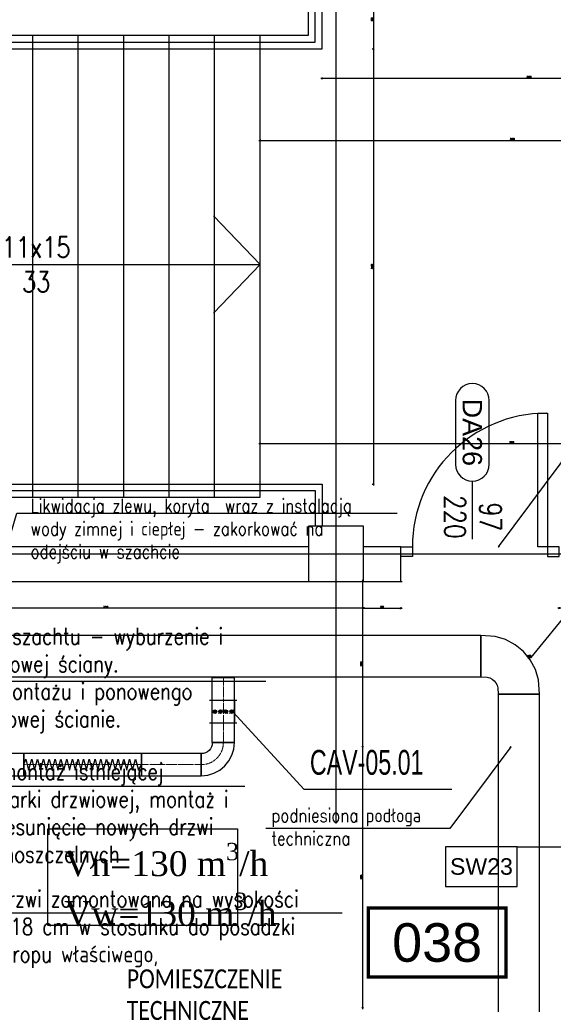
# Model space of a CAD drawing. Header units: centimetres. Extents: x -149939 to 48626, y -46000 to 152985.
# Tile 211 of 256: x -27935 to -24063, y 78830 to 85977. Entities that reach past the tile are written whole.
import ezdxf
from ezdxf.enums import TextEntityAlignment as Align

# ---------------------------------------------------------------- set-up
doc = ezdxf.new("R2010")
doc.units = ezdxf.units.CM
doc.header["$LTSCALE"] = 50
doc.header["$PDMODE"] = 35
doc.header["$PDSIZE"] = 0.1
for name, pattern in [('CADVENT_CENTERLINE', [9.9, 7.4, -1, 0.5, -1]), ('CADVENT_HIDDEN', [0.8, 0.25, -0.55]), ('Osie rzutów$0$DASHDOT2', [12.7, 6.35, -3.175, 0, -3.175])]:
    doc.linetypes.add(name, pattern=pattern)
doc.layers.get('0').update_dxf_attribs({"color": 8})
doc.layers.get('DEFPOINTS').update_dxf_attribs({"color": 8})
doc.layers.add('bgde-nawiewCEN', color=7, linetype='Continuous', lineweight=13)
doc.layers.add('Kondygnacja  -0_5$0$ARCH_INFO_WYMIARY', color=8, linetype='Continuous', lineweight=9)
for name, color, linetype in [('bgde-nawiewEXP', 7, 'Continuous'), ('bgde-nawiewHIDDEN', 250, 'Continuous'), ('bgde_AJ_opis', 7, 'Continuous'), ('bgde_VAV', 7, 'Continuous'), ('Kondygnacja  -0_5$0$ARCH_INFO_ETYK_DRZWI', 8, 'Continuous'), ('Kondygnacja  -0_5$0$ARCH_INFO_OPISY', 8, 'Continuous'), ('Kondygnacja  -0_5$0$ARCH_INFO_OPISY_PRZEGRODY', 8, 'Continuous'), ('Kondygnacja  -0_5$0$ARCH_INFO_SCHODY_IST', 8, 'Continuous'), ('Kondygnacja  -0_5$0$ARCH_MUROWANE_IST', 8, 'Continuous'), ('Kondygnacja  -0_5$0$ARCH_POMOCNICZE', 8, 'Continuous'), ('Kondygnacja  -0_5$0$ARCH_SCHODY_IST', 8, 'Continuous'), ('Kondygnacja  -0_5$0$ARCH_ŚLUSARKA_DRZWI', 8, 'Continuous'), ('Kondygnacja  -0_5$0$ARCH_ŻELBET_IST', 8, 'Continuous'), ('Kondygnacja -1$0$ARCH_ŚLUSARKA_DRZWI', 8, 'Continuous'), ('Osie rzutów$0$ARCH_INFO_OSIE_IST', 8, 'Osie rzutów$0$DASHDOT2'), ('Osie rzutów$0$ARCH_INFO_OSIE_OPISY_IST', 8, 'Continuous'), ('Pomieszczenia -05$0$ARCH_INFO_AREA_ETYKIETY_200', 8, 'Continuous')]:
    doc.layers.add(name, color=color, linetype=linetype)
doc.styles.add('Kondygnacja  -0_5$0$Arial', font='ARIAL.TTF')
doc.styles.add('Kondygnacja  -0_5$0$Romans', font='Romans.shx', dxfattribs={"width": 0.7})
doc.styles.add('Kondygnacja  -0_5$0$ROMANS-50-CM', font='romans.shx', dxfattribs={"width": 0.8, "height": 10})
doc.styles.add('Kondygnacja  -0_5$0$Standard', font='txt')
doc.styles.add('Kondygnacja +0$0$ROMANS-50-CM', font='romans.shx', dxfattribs={"width": 0.8, "height": 10})
doc.styles.add('Pomieszczenia -05$0$Arial', font='ARIAL.TTF')
doc.dimstyles.new('Kondygnacja  -0_5$0$ISO-25', dxfattribs={"dimtxt": 2.5, "dimasz": 2.5, "dimexe": 1.25, "dimexo": 0.625, "dimtad": 1, "dimtxsty": 'Kondygnacja  -0_5$0$Standard', "dimcen": 2.5, "dimadec": 0, "dimazin": 0, "dimtfac": 1, "dimtmove": 0, "dimatfit": 3, "dimfxl": 1, "dimarcsym": 0})
doc.dimstyles.new('Kondygnacja  -0_5$0$Wymiary 1-100', dxfattribs={"dimtxt": 12, "dimasz": 10, "dimexe": 5, "dimexo": 0, "dimgap": 4, "dimtad": 1, "dimrnd": 0.5, "dimzin": 12, "dimdsep": 46, "dimtxsty": 'Kondygnacja  -0_5$0$Romans', "dimblk": 'Kondygnacja  -0_5$0$_Oblique', "dimcen": 10, "dimdle": 10, "dimclrt": 55, "dimazin": 0, "dimtfac": 1, "dimtmove": 1, "dimatfit": 3, "dimfxl": 8, "dimfxlon": 1, "dimtolj": 1, "dimtzin": 0, "dimarcsym": 0})

# ---------------------------------------------------------------- blocks, each defined once
blk = doc.blocks.new('Osie rzutów')
at = {"layer": 'Osie rzutów$0$ARCH_INFO_OSIE_IST', "ltscale": 10}
for p, q in [((9550, 14290.38), (9550, 12514.27)), ((7947.38, 12710), (13655, 12710))]:
    blk.add_line(p, q, dxfattribs=at)
blk = doc.blocks.new('Kondygnacja  -0_5$0$_Oblique')
at = {"color": 0, "linetype": 'ByBlock', "lineweight": -2}
blk.add_line((-0.5, -0.5), (0.5, 0.5), dxfattribs=at)
blk = doc.blocks.new('*D98')
at = {"layer": 'DEFPOINTS', "color": 0}
for p in [(-22540, 82944.8), (-26190, 82899.8), (-22540, 82899.8)]:
    blk.add_point(p, dxfattribs=at)
at = {"layer": 'Kondygnacja  -0_5$0$ARCH_INFO_WYMIARY', "color": 0, "lineweight": -2}
for p, q in [((-26190, 82899.8), (-26190, 82904.8)), ((-22540, 82907.8), (-22540, 82894.8)), ((-26200, 82899.8), (-22530, 82899.8))]:
    blk.add_line(p, q, dxfattribs=at)
at = {"layer": 'Kondygnacja  -0_5$0$ARCH_INFO_WYMIARY', "color": 0, "linetype": 'ByBlock', "lineweight": -2, "xscale": 10, "yscale": 10, "zscale": 10, "rotation": 180}
blk.add_blockref('Kondygnacja  -0_5$0$_Oblique', (-26190, 82899.8), dxfattribs=at)
at = {"layer": 'Kondygnacja  -0_5$0$ARCH_INFO_WYMIARY', "color": 0, "linetype": 'ByBlock', "lineweight": -2, "xscale": 10, "yscale": 10, "zscale": 10}
blk.add_blockref('Kondygnacja  -0_5$0$_Oblique', (-22540, 82899.8), dxfattribs=at)
at = {"layer": 'Kondygnacja  -0_5$0$ARCH_INFO_WYMIARY', "color": 55, "insert": (-24365, 82909.8), "char_height": 12, "attachment_point": 5, "style": 'Kondygnacja  -0_5$0$Romans'}
blk.add_mtext('\\A1;3650', dxfattribs=at)
blk = doc.blocks.new('*D100')
at = {"layer": 'DEFPOINTS', "color": 0}
for p in [(-25548.1, 86435), (-25740, 85765), (-25368, 85765)]:
    blk.add_point(p, dxfattribs=at)
at = {"layer": 'Kondygnacja  -0_5$0$ARCH_INFO_WYMIARY', "color": 0, "lineweight": -2}
for p, q in [((-25376, 86435), (-25363, 86435)), ((-25368, 86445), (-25368, 85755)), ((-25376, 85765), (-25363, 85765))]:
    blk.add_line(p, q, dxfattribs=at)
at = {"layer": 'Kondygnacja  -0_5$0$ARCH_INFO_WYMIARY', "color": 0, "linetype": 'ByBlock', "lineweight": -2, "xscale": 10, "yscale": 10, "zscale": 10}
for p, rotation in [((-25368, 86435), 90), ((-25368, 85765), 270)]:
    blk.add_blockref('Kondygnacja  -0_5$0$_Oblique', p, dxfattribs=dict(at, rotation=rotation))
at = {"layer": 'Kondygnacja  -0_5$0$ARCH_INFO_WYMIARY', "color": 55, "insert": (-25378, 85979.5), "char_height": 12, "attachment_point": 5, "rotation": 90, "style": 'Kondygnacja  -0_5$0$Romans'}
blk.add_mtext('\\A1;670', dxfattribs=at)
blk = doc.blocks.new('*D101')
at = {"layer": 'DEFPOINTS', "color": 0}
for p in [(-25740, 85765), (-25698.1, 82605), (-25368, 82605)]:
    blk.add_point(p, dxfattribs=at)
at = {"layer": 'Kondygnacja  -0_5$0$ARCH_INFO_WYMIARY', "color": 0, "lineweight": -2}
for p, q in [((-25376, 85765), (-25363, 85765)), ((-25368, 85775), (-25368, 82595)), ((-25376, 82605), (-25363, 82605))]:
    blk.add_line(p, q, dxfattribs=at)
at = {"layer": 'Kondygnacja  -0_5$0$ARCH_INFO_WYMIARY', "color": 0, "linetype": 'ByBlock', "lineweight": -2, "xscale": 10, "yscale": 10, "zscale": 10}
for p, rotation in [((-25368, 85765), 90), ((-25368, 82605), 270)]:
    blk.add_blockref('Kondygnacja  -0_5$0$_Oblique', p, dxfattribs=dict(at, rotation=rotation))
at = {"layer": 'Kondygnacja  -0_5$0$ARCH_INFO_WYMIARY', "color": 55, "insert": (-25378, 84185), "char_height": 12, "attachment_point": 5, "rotation": 90, "style": 'Kondygnacja  -0_5$0$Romans'}
blk.add_mtext('\\A1;3160', dxfattribs=at)
blk = doc.blocks.new('*D102')
at = {"layer": 'DEFPOINTS', "color": 0}
for p in [(-26190, 85490.9), (-22530, 85490.9), (-22530, 85099.9)]:
    blk.add_point(p, dxfattribs=at)
at = {"layer": 'Kondygnacja  -0_5$0$ARCH_INFO_WYMIARY', "color": 0, "lineweight": -2}
for p, q in [((-26200, 85099.9), (-22520, 85099.9)), ((-26190, 85107.9), (-26190, 85094.9)), ((-22530, 85107.9), (-22530, 85094.9))]:
    blk.add_line(p, q, dxfattribs=at)
at = {"layer": 'Kondygnacja  -0_5$0$ARCH_INFO_WYMIARY', "color": 0, "linetype": 'ByBlock', "lineweight": -2, "xscale": 10, "yscale": 10, "zscale": 10, "rotation": 180}
blk.add_blockref('Kondygnacja  -0_5$0$_Oblique', (-26190, 85099.9), dxfattribs=at)
at = {"layer": 'Kondygnacja  -0_5$0$ARCH_INFO_WYMIARY', "color": 0, "linetype": 'ByBlock', "lineweight": -2, "xscale": 10, "yscale": 10, "zscale": 10}
blk.add_blockref('Kondygnacja  -0_5$0$_Oblique', (-22530, 85099.9), dxfattribs=at)
at = {"layer": 'Kondygnacja  -0_5$0$ARCH_INFO_WYMIARY', "color": 55, "insert": (-24360, 85109.9), "char_height": 12, "attachment_point": 5, "style": 'Kondygnacja  -0_5$0$Romans'}
blk.add_mtext('\\A1;3660', dxfattribs=at)
blk = doc.blocks.new('*D177')
at = {"layer": 'DEFPOINTS', "color": 0}
for p in [(-22740, 89900), (-25740, 85765), (-25740, 85550.5)]:
    blk.add_point(p, dxfattribs=at)
at = {"layer": 'Kondygnacja  -0_5$0$ARCH_INFO_WYMIARY', "color": 0, "lineweight": -2}
for p, q in [((-22730, 85550.5), (-25750, 85550.5)), ((-25740, 85558.5), (-25740, 85545.5)), ((-22740, 85558.5), (-22740, 85545.5))]:
    blk.add_line(p, q, dxfattribs=at)
at = {"layer": 'Kondygnacja  -0_5$0$ARCH_INFO_WYMIARY', "color": 0, "linetype": 'ByBlock', "lineweight": -2, "xscale": 10, "yscale": 10, "zscale": 10, "rotation": 180}
blk.add_blockref('Kondygnacja  -0_5$0$_Oblique', (-25740, 85550.5), dxfattribs=at)
at = {"layer": 'Kondygnacja  -0_5$0$ARCH_INFO_WYMIARY', "color": 0, "linetype": 'ByBlock', "lineweight": -2, "xscale": 10, "yscale": 10, "zscale": 10}
blk.add_blockref('Kondygnacja  -0_5$0$_Oblique', (-22740, 85550.5), dxfattribs=at)
at = {"layer": 'Kondygnacja  -0_5$0$ARCH_INFO_WYMIARY', "color": 55, "insert": (-24240, 85560.5), "char_height": 12, "attachment_point": 5, "style": 'Kondygnacja  -0_5$0$Romans'}
blk.add_mtext('\\A1;3000', dxfattribs=at)
blk = doc.blocks.new('Kondygnacja  -0_5$0$A$C00C90F23')
at = {"layer": 'Kondygnacja  -0_5$0$ARCH_MUROWANE_IST', "ltscale": 4}
blk.add_lwpolyline([(9530, 12715), (9280, 12715)], dxfattribs=at)
blk = doc.blocks.new('*D178')
at = {"layer": 'DEFPOINTS', "color": 0}
for p in [(-25170, 81911.2), (-25440, 81900), (-25170, 81705.1)]:
    blk.add_point(p, dxfattribs=at)
at = {"layer": 'Kondygnacja  -0_5$0$ARCH_INFO_WYMIARY', "color": 0, "lineweight": -2}
for p, q in [((-25450, 81705.1), (-25160, 81705.1)), ((-25440, 81713.1), (-25440, 81700.1)), ((-25170, 81713.1), (-25170, 81700.1))]:
    blk.add_line(p, q, dxfattribs=at)
at = {"layer": 'Kondygnacja  -0_5$0$ARCH_INFO_WYMIARY', "color": 0, "linetype": 'ByBlock', "lineweight": -2, "xscale": 10, "yscale": 10, "zscale": 10, "rotation": 180}
blk.add_blockref('Kondygnacja  -0_5$0$_Oblique', (-25440, 81705.1), dxfattribs=at)
at = {"layer": 'Kondygnacja  -0_5$0$ARCH_INFO_WYMIARY', "color": 0, "linetype": 'ByBlock', "lineweight": -2, "xscale": 10, "yscale": 10, "zscale": 10}
blk.add_blockref('Kondygnacja  -0_5$0$_Oblique', (-25170, 81705.1), dxfattribs=at)
at = {"layer": 'Kondygnacja  -0_5$0$ARCH_INFO_WYMIARY', "color": 55, "insert": (-25305, 81715.1), "char_height": 12, "attachment_point": 5, "style": 'Kondygnacja  -0_5$0$Romans'}
blk.add_mtext('\\A1;270', dxfattribs=at)
blk = doc.blocks.new('*D179')
at = {"layer": 'DEFPOINTS', "color": 0}
for p in [(-24020, 81900), (-25165.6, 12687.8), (-24020, 12492.9)]:
    blk.add_point(p, dxfattribs=at)
at = {"layer": 'Kondygnacja  -0_5$0$ARCH_INFO_WYMIARY', "color": 0, "lineweight": -2}
for p, q in [((-25175.6, 12492.9), (-24010, 12492.9)), ((-25165.6, 12500.9), (-25165.6, 12487.9)), ((-24020, 12500.9), (-24020, 12487.9))]:
    blk.add_line(p, q, dxfattribs=at)
at = {"layer": 'Kondygnacja  -0_5$0$ARCH_INFO_WYMIARY', "color": 0, "linetype": 'ByBlock', "lineweight": -2, "xscale": 10, "yscale": 10, "zscale": 10, "rotation": 180}
blk.add_blockref('Kondygnacja  -0_5$0$_Oblique', (-25165.6, 12492.9), dxfattribs=at)
at = {"layer": 'Kondygnacja  -0_5$0$ARCH_INFO_WYMIARY', "color": 0, "linetype": 'ByBlock', "lineweight": -2, "xscale": 10, "yscale": 10, "zscale": 10}
blk.add_blockref('Kondygnacja  -0_5$0$_Oblique', (-24020, 12492.9), dxfattribs=at)
at = {"layer": 'Kondygnacja  -0_5$0$ARCH_INFO_WYMIARY', "color": 55, "insert": (-24592.8, 12502.9), "char_height": 12, "attachment_point": 5, "style": 'Kondygnacja  -0_5$0$Romans'}
blk.add_mtext('\\A1;1145.5', dxfattribs=at)
blk = doc.blocks.new('Kondygnacja  -0_5$0$T-drzwi_dół-200')
at = {"layer": 'Kondygnacja  -0_5$0$ARCH_INFO_ETYK_DRZWI'}
blk.add_line((0, 0), (0, -60), dxfattribs=at)
blk.add_lwpolyline([(-17.5, -77.5), (-17.5, -143.7, 1), (17.5, -143.7), (17.5, -77.5, 1)], format="xyb", close=True, dxfattribs=at)
at = {"layer": 'Kondygnacja  -0_5$0$ARCH_INFO_ETYK_DRZWI', "style": 'Kondygnacja  -0_5$0$Romans', "width": 0.8}
for tag, p in [('ADS_DRZWI:SZEROKOŚĆ', (-7.9, -23)), ('ADS_DRZWI:WYSOKOŚĆ', (29, -23))]:
    blk.add_attdef(tag, text='', height=22, rotation=90, dxfattribs=at).set_placement(p, align=Align.CENTER)
at = {"layer": 'Kondygnacja  -0_5$0$ARCH_INFO_ETYK_DRZWI', "color": 1, "style": 'Kondygnacja  -0_5$0$Arial'}
blk.add_attdef('ADS_DRZWI:ODPORNOŚĆ_OGNIOWA', text='', height=22, dxfattribs=at).set_placement((-0.1, 13.3), align=Align.BOTTOM_CENTER)
at = {"layer": 'Kondygnacja  -0_5$0$ARCH_INFO_ETYK_DRZWI', "style": 'Kondygnacja  -0_5$0$Arial'}
blk.add_attdef('ADS_DRZWI:SYMBOL', text='', height=20, rotation=90, dxfattribs=at).set_placement((0, -110.6), align=Align.MIDDLE)
blk = doc.blocks.new('Pomieszczenia -05$0$etykieta_numer')
at = {"color": 0, "linetype": 'ByBlock', "const_width": 2.44}
blk.add_lwpolyline([(-50, -50), (-50, 0), (50, 0), (50, -50)], close=True, dxfattribs=at)
at = {"color": 0, "linetype": 'ByBlock', "style": 'Pomieszczenia -05$0$Arial'}
blk.add_attdef('AECAREA:NUMBER', text='', height=28, dxfattribs=at).set_placement((0, -25), align=Align.MIDDLE)
blk = doc.blocks.new('Kondygnacja  -0_5$0$_Dot')
at = {"color": 0, "linetype": 'ByBlock', "lineweight": -2}
blk.add_line((-0.5, 0), (-1, 0), dxfattribs=at)
at = {"color": 0, "linetype": 'ByBlock', "const_width": 0.5}
blk.add_lwpolyline([(-0.25, 0, 1), (0.25, 0, 1)], format="xyb", close=True, dxfattribs=at)
blk = doc.blocks.new('*D208')
at = {"layer": 'DEFPOINTS', "color": 0}
for p in [(-29180, 81900), (-25440, 81900), (-29180, 81705.1)]:
    blk.add_point(p, dxfattribs=at)
at = {"layer": 'Kondygnacja  -0_5$0$ARCH_INFO_WYMIARY', "color": 0, "lineweight": -2}
for p, q in [((-25430, 81705.1), (-29190, 81705.1)), ((-29180, 81713.1), (-29180, 81700.1)), ((-25440, 81713.1), (-25440, 81700.1))]:
    blk.add_line(p, q, dxfattribs=at)
at = {"layer": 'Kondygnacja  -0_5$0$ARCH_INFO_WYMIARY', "color": 0, "linetype": 'ByBlock', "lineweight": -2, "xscale": 10, "yscale": 10, "zscale": 10, "rotation": 180}
blk.add_blockref('Kondygnacja  -0_5$0$_Oblique', (-29180, 81705.1), dxfattribs=at)
at = {"layer": 'Kondygnacja  -0_5$0$ARCH_INFO_WYMIARY', "color": 0, "linetype": 'ByBlock', "lineweight": -2, "xscale": 10, "yscale": 10, "zscale": 10}
blk.add_blockref('Kondygnacja  -0_5$0$_Oblique', (-25440, 81705.1), dxfattribs=at)
at = {"layer": 'Kondygnacja  -0_5$0$ARCH_INFO_WYMIARY', "color": 55, "insert": (-27310, 81715.1), "char_height": 12, "attachment_point": 5, "style": 'Kondygnacja  -0_5$0$Romans'}
blk.add_mtext('\\A1;3740', dxfattribs=at)
blk = doc.blocks.new('*D209')
at = {"layer": 'DEFPOINTS', "color": 0}
for p in [(-25220, 81899.9), (-25446.8, 80699.9), (-25220, 80699.9)]:
    blk.add_point(p, dxfattribs=at)
at = {"layer": 'Kondygnacja  -0_5$0$ARCH_INFO_WYMIARY', "color": 0, "lineweight": -2}
for p, q in [((-25446.8, 81909.9), (-25446.8, 80689.9)), ((-25438.8, 81899.9), (-25451.8, 81899.9)), ((-25438.8, 80699.9), (-25451.8, 80699.9))]:
    blk.add_line(p, q, dxfattribs=at)
at = {"layer": 'Kondygnacja  -0_5$0$ARCH_INFO_WYMIARY', "color": 0, "linetype": 'ByBlock', "lineweight": -2, "xscale": 10, "yscale": 10, "zscale": 10}
for p, rotation in [((-25446.8, 81899.9), 90), ((-25446.8, 80699.9), 270)]:
    blk.add_blockref('Kondygnacja  -0_5$0$_Oblique', p, dxfattribs=dict(at, rotation=rotation))
at = {"layer": 'Kondygnacja  -0_5$0$ARCH_INFO_WYMIARY', "color": 55, "insert": (-25456.8, 81299.9), "char_height": 12, "attachment_point": 5, "rotation": 90, "style": 'Kondygnacja  -0_5$0$Romans'}
blk.add_mtext('\\A1;1200', dxfattribs=at)
blk = doc.blocks.new('*D210')
at = {"layer": 'DEFPOINTS', "color": 0}
for p in [(-25220, 80699.9), (-25446.8, 78805), (-25364.6, 78805)]:
    blk.add_point(p, dxfattribs=at)
at = {"layer": 'Kondygnacja  -0_5$0$ARCH_INFO_WYMIARY', "color": 0, "lineweight": -2}
for p, q in [((-25438.8, 80699.9), (-25451.8, 80699.9)), ((-25446.8, 80709.9), (-25446.8, 78795)), ((-25438.8, 78805), (-25451.8, 78805))]:
    blk.add_line(p, q, dxfattribs=at)
at = {"layer": 'Kondygnacja  -0_5$0$ARCH_INFO_WYMIARY', "color": 0, "linetype": 'ByBlock', "lineweight": -2, "xscale": 10, "yscale": 10, "zscale": 10}
for p, rotation in [((-25446.8, 80699.9), 90), ((-25446.8, 78805), 270)]:
    blk.add_blockref('Kondygnacja  -0_5$0$_Oblique', p, dxfattribs=dict(at, rotation=rotation))
at = {"layer": 'Kondygnacja  -0_5$0$ARCH_INFO_WYMIARY', "color": 55, "insert": (-25456.8, 79752.5), "char_height": 12, "attachment_point": 5, "rotation": 90, "style": 'Kondygnacja  -0_5$0$Romans'}
blk.add_mtext('\\A1;1895', dxfattribs=at)
blk = doc.blocks.new('*D212')
at = {"layer": 'DEFPOINTS', "color": 0}
for p in [(-30586.3, 81900), (-30681.1, 12489.5), (9064, 12489.5)]:
    blk.add_point(p, dxfattribs=at)
at = {"layer": 'Kondygnacja  -0_5$0$ARCH_INFO_WYMIARY', "color": 0, "lineweight": -2}
for p, q in [((-30681.1, 81910), (-30681.1, 12479.5)), ((-30673.1, 81900), (-30686.1, 81900)), ((-30673.1, 12489.5), (-30686.1, 12489.5))]:
    blk.add_line(p, q, dxfattribs=at)
at = {"layer": 'Kondygnacja  -0_5$0$ARCH_INFO_WYMIARY', "color": 0, "linetype": 'ByBlock', "lineweight": -2, "xscale": 10, "yscale": 10, "zscale": 10}
for p, rotation in [((-30681.1, 81900), 90), ((-30681.1, 12489.5), 270)]:
    blk.add_blockref('Kondygnacja  -0_5$0$_Oblique', p, dxfattribs=dict(at, rotation=rotation))
at = {"layer": 'Kondygnacja  -0_5$0$ARCH_INFO_WYMIARY', "color": 55, "insert": (-30691.1, 47194.8), "char_height": 12, "attachment_point": 5, "rotation": 90, "style": 'Kondygnacja  -0_5$0$Romans'}
blk.add_mtext('\\A1;69410.5', dxfattribs=at)
blk = doc.blocks.new('*D253')
at = {"layer": 'DEFPOINTS', "color": 0}
for p in [(-24020, 81900), (-23840, 81900), (-24020, 81705.1)]:
    blk.add_point(p, dxfattribs=at)
at = {"layer": 'Kondygnacja  -0_5$0$ARCH_INFO_WYMIARY', "color": 0, "lineweight": -2}
for p, q in [((-24222.3, 81348), (-23930, 81705.1)), ((-23830, 81705.1), (-24030, 81705.1)), ((-24020, 81713.1), (-24020, 81700.1)), ((-23840, 81713.1), (-23840, 81700.1)), ((-24250.7, 81348), (-24222.3, 81348))]:
    blk.add_line(p, q, dxfattribs=at)
at = {"layer": 'Kondygnacja  -0_5$0$ARCH_INFO_WYMIARY', "color": 0, "linetype": 'ByBlock', "lineweight": -2, "xscale": 10, "yscale": 10, "zscale": 10, "rotation": 180}
blk.add_blockref('Kondygnacja  -0_5$0$_Oblique', (-24020, 81705.1), dxfattribs=at)
at = {"layer": 'Kondygnacja  -0_5$0$ARCH_INFO_WYMIARY', "color": 0, "linetype": 'ByBlock', "lineweight": -2, "xscale": 10, "yscale": 10, "zscale": 10}
blk.add_blockref('Kondygnacja  -0_5$0$_Oblique', (-23840, 81705.1), dxfattribs=at)
at = {"layer": 'Kondygnacja  -0_5$0$ARCH_INFO_WYMIARY', "color": 55, "insert": (-24236.5, 81358), "char_height": 12, "attachment_point": 5, "style": 'Kondygnacja  -0_5$0$Romans'}
blk.add_mtext('\\A1;180', dxfattribs=at)
blk = doc.blocks.new('*U342')
at = {"linetype": 'Continuous', "lineweight": -2}
for p, q in [((-200, -245), (-200, 245)), ((200, 245), (200, -245))]:
    blk.add_line(p, q, dxfattribs=at)
at = {"color": 0, "linetype": 'ByBlock', "lineweight": -2}
for p, q in [((200, 200), (-200, 200)), ((-200, -200), (200, -200))]:
    blk.add_line(p, q, dxfattribs=at)
at = {"linetype": 'Continuous', "lineweight": -3}
for p, q in [((0, 150), (-10, 180)), ((0, 150), (0, 182)), ((0, 150), (10, 180)), ((-35, 15), (35, 85)), ((0, 150), (-32, 150)), ((0, 50), (-32, 50)), ((0, 150), (-30, 160)), ((0, 150), (-30, 140)), ((0, 50), (-30, 60)), ((0, 50), (-30, 40)), ((0, 150), (-26, 169)), ((0, 150), (-26, 131)), ((0, 50), (-26, 69)), ((0, 50), (-26, 31)), ((0, 150), (-19, 176)), ((0, 150), (-19, 124)), ((0, 50), (-19, 76)), ((0, 50), (-19, 24)), ((0, 150), (-10, 120)), ((0, 50), (-10, 80)), ((0, 50), (-10, 20)), ((0, 150), (19, 176)), ((0, 150), (26, 169)), ((0, 150), (30, 160)), ((0, 150), (10, 120)), ((0, 150), (19, 124)), ((0, 150), (26, 131)), ((0, 150), (30, 140)), ((0, 150), (32, 150)), ((0, 150), (0, 118)), ((0, 50), (0, 82)), ((0, 50), (10, 80)), ((0, 50), (19, 76)), ((0, 50), (26, 69)), ((0, 50), (30, 60)), ((0, 50), (10, 20)), ((0, 50), (19, 24)), ((0, 50), (26, 31)), ((0, 50), (30, 40)), ((0, 50), (32, 50)), ((0, 50), (0, 18)), ((35, -85), (-35, -15)), ((-35, -185), (35, -115)), ((0, -50), (-32, -50)), ((0, -150), (-32, -150)), ((0, -50), (-30, -40)), ((0, -50), (-30, -60)), ((0, -150), (-30, -140)), ((0, -150), (-30, -160)), ((0, -50), (-26, -31)), ((0, -50), (-26, -69)), ((0, -150), (-26, -131)), ((0, -150), (-26, -169)), ((0, -50), (-19, -24)), ((0, -50), (-19, -76)), ((0, -150), (-19, -124)), ((0, -150), (-19, -176)), ((0, -50), (-10, -20)), ((0, -50), (-10, -80)), ((0, -150), (-10, -120)), ((0, -150), (-10, -180)), ((0, -50), (0, -18)), ((0, -50), (10, -20)), ((0, -50), (19, -24)), ((0, -50), (26, -31)), ((0, -50), (30, -40)), ((0, -50), (10, -80)), ((0, -50), (19, -76)), ((0, -50), (26, -69)), ((0, -50), (30, -60)), ((0, -50), (32, -50)), ((0, -50), (0, -82)), ((0, -150), (0, -118)), ((0, -150), (10, -120)), ((0, -150), (19, -124)), ((0, -150), (26, -131)), ((0, -150), (30, -140)), ((0, -150), (10, -180)), ((0, -150), (19, -176)), ((0, -150), (26, -169)), ((0, -150), (30, -160)), ((0, -150), (32, -150)), ((0, -150), (0, -182))]:
    blk.add_line(p, q, dxfattribs=at)
at = {"linetype": 'Continuous', "lineweight": -3, "extrusion": (-1.22465e-16, -2.99952e-32, -1)}
for centre in [(0, 150), (0, 50), (0, -50), (0, -150)]:
    blk.add_ellipse(centre, major_axis=(0, -32), ratio=1, start_param=-1.570796, end_param=4.712389, dxfattribs=at)

msp = doc.modelspace()

# ---------------------------------------------------------------- linework, layer by layer
at = {"layer": 'bgde-nawiewCEN', "linetype": 'CADVENT_CENTERLINE', "ltscale": 0.06}
for p, q in [((-26456.896, 81207.27), (-26456.896, 81203.27)), ((-26456.896, 80729.503), (-26456.896, 81203.27)), ((-27863.859, 80569.503), (-27904.538, 80569.503)), ((-27752.299, 80569.503), (-27863.859, 80569.503)), ((-27690.287, 80569.503), (-27752.299, 80569.503)), ((-27635.529, 80569.503), (-27690.287, 80569.503)), ((-27586.414, 80569.503), (-27635.529, 80569.503)), ((-27541.33, 80569.503), (-27586.414, 80569.503)), ((-27498.664, 80569.503), (-27541.33, 80569.503)), ((-27456.804, 80569.503), (-27498.664, 80569.503)), ((-27414.138, 80569.503), (-27456.804, 80569.503)), ((-27369.053, 80569.503), (-27414.138, 80569.503)), ((-27319.938, 80569.503), (-27369.053, 80569.503)), ((-27265.181, 80569.503), (-27319.938, 80569.503)), ((-27203.168, 80569.503), (-27265.181, 80569.503)), ((-27091.608, 80569.503), (-27203.168, 80569.503)), ((-27050.929, 80569.503), (-27091.608, 80569.503)), ((-27050.929, 80569.503), (-26616.896, 80569.503))]:
    msp.add_line(p, q, dxfattribs=at)
msp.add_arc((-26616.896, 80729.503), 160, 270, 0, dxfattribs=at)
at = {"layer": 'bgde-nawiewEXP', "linetype": 'Continuous'}
for points in [[(-30149.963, 81207.27), (-24587.434, 81207.27), (-24587.434, 81507.27), (-30149.963, 81507.27)], [(-24587.435, 81207.272), (-24542.927, 81205.351), (-24524.167, 81199.66), (-24506.878, 81190.419), (-24491.724, 81177.982), (-24479.287, 81162.828), (-24470.046, 81145.539), (-24464.355, 81126.779), (-24462.434, 81082.27), (-24162.434, 81082.27), (-24170.12, 81185.306), (-24192.882, 81260.344), (-24229.846, 81329.499), (-24279.592, 81390.114), (-24340.207, 81439.86), (-24409.362, 81476.824), (-24484.4, 81499.586), (-24587.432, 81507.272), (-24587.434, 81357.272)], [(-24462.434, 77253.858), (-24162.434, 77253.858), (-24162.434, 81082.27), (-24462.434, 81082.27)], [(-26616.896, 80489.503), (-26570.074, 80494.114), (-26525.052, 80507.771), (-26483.559, 80529.95), (-26447.19, 80559.797), (-26417.343, 80596.166), (-26395.165, 80637.659), (-26381.507, 80682.681), (-26376.896, 80729.503), (-26536.896, 80729.503), (-26538.433, 80713.895), (-26542.985, 80698.888), (-26550.378, 80685.057), (-26560.327, 80672.934), (-26572.45, 80662.985), (-26586.281, 80655.592), (-26601.289, 80651.04), (-26616.896, 80649.503), (-26616.896, 80495.592)], [(-27904.538, 80489.503), (-27050.929, 80489.503), (-27050.929, 80649.503), (-27904.538, 80649.503), (-27904.538, 80495.592)], [(-27050.929, 80489.503), (-26616.896, 80489.503), (-26616.896, 80649.503), (-27050.929, 80649.503), (-27050.929, 80495.592)]]:
    msp.add_lwpolyline(points, close=True, dxfattribs=at)
for points in [[(-26536.896, 80729.503), (-26376.896, 80729.503), (-26376.896, 81203.27), (-26536.896, 81203.27), (-26536.896, 81207.27)], [(-26536.896, 80729.503), (-26536.896, 81203.27), (-26376.896, 81203.27), (-26376.896, 81207.27)], [(-28064.538, 80489.503), (-27904.538, 80489.503), (-27904.538, 80649.503), (-28064.538, 80649.503)]]:
    msp.add_lwpolyline(points, dxfattribs=at)
at = {"layer": 'bgde-nawiewEXP'}
msp.add_lwpolyline([(-27904.538, 80569.503), (-27889.794, 80609.503), (-27869.731, 80529.503), (-27847.606, 80609.503), (-27826.305, 80529.503), (-27805.796, 80609.503), (-27783.628, 80529.503), (-27762.373, 80609.503), (-27741.983, 80529.503), (-27720.285, 80609.503), (-27699.533, 80529.503), (-27677.72, 80609.503), (-27656.887, 80529.503), (-27635.175, 80609.503), (-27614.415, 80529.503), (-27592.868, 80609.503), (-27572.163, 80529.503), (-27552.159, 80609.503), (-27531.237, 80529.503), (-27510.784, 80609.503), (-27490.623, 80529.503), (-27470.576, 80609.503), (-27450.466, 80529.503), (-27430.114, 80609.503), (-27409.344, 80529.503), (-27387.977, 80609.503), (-27367.447, 80529.503), (-27346.107, 80609.503), (-27325.567, 80529.503), (-27304.104, 80609.503), (-27283.522, 80529.503), (-27261.985, 80609.503), (-27241.504, 80529.503), (-27220.097, 80609.503), (-27199.985, 80529.503), (-27179.023, 80609.503), (-27157.165, 80529.503), (-27136.944, 80609.503), (-27115.944, 80529.503), (-27094.132, 80609.503), (-27071.474, 80529.503), (-27050.929, 80569.503)], dxfattribs=at)
at = {"layer": 'bgde-nawiewHIDDEN', "linetype": 'CADVENT_HIDDEN'}
for points in [[(-26536.896, 81207.27), (-26376.896, 81207.27)], [(-27904.538, 80489.503), (-27904.538, 80649.503)]]:
    msp.add_lwpolyline(points, dxfattribs=at)
at = {"layer": 'bgde_AJ_opis', "elevation": 1920}
msp.add_lwpolyline([(-27730.972, 80103.683), (-26353.589, 80102.937), (-26353.589, 79401.472), (-27730.972, 79402.218)], close=True, dxfattribs=at)
at = {"layer": 'bgde_VAV'}
for p in [(-26384.787, 80950.427), (-24798.409, 80388.015, 21.417)]:
    msp.add_line(p, (-25871.59, 80388.015, 21.417), dxfattribs=at)
at = {"layer": 'Kondygnacja  -0_5$0$ARCH_INFO_OPISY_PRZEGRODY'}
msp.add_lwpolyline([(-24844.005, 79685.527), (-24324.005, 79685.527), (-24324.005, 79973.527), (-24844.005, 79973.527), (-24844.005, 79685.527)], close=True, dxfattribs=at)
msp.add_lwpolyline([(-24324.005, 79973.527), (-23569.932, 79973.527)], dxfattribs=at)
at = {"layer": 'Kondygnacja  -0_5$0$ARCH_INFO_SCHODY_IST'}
for points in [[(-29440, 84200), (-26190, 84200), (-26529.325, 84552.143)], [(-27686.728, 84200), (-26190, 84200), (-26529.325, 83847.857)]]:
    msp.add_lwpolyline(points, dxfattribs=at)
at = {"layer": 'Kondygnacja  -0_5$0$ARCH_MUROWANE_IST', "ltscale": 4}
msp.add_line((-34190, 81900), (-25160, 81900), dxfattribs=at)
msp.add_lwpolyline([(-25169.984, 81900), (-25170, 82150), (-25440, 82150)], dxfattribs=at)
at = {"layer": 'Kondygnacja  -0_5$0$ARCH_SCHODY_IST'}
for p, q in [((-33990, 85865), (-26190, 85865)), ((-27840, 82510), (-27840, 85865)), ((-27510, 82510), (-27510, 85865)), ((-27180, 82510), (-27180, 85865)), ((-26850, 82510), (-26850, 85865)), ((-26520, 82510), (-26520, 85865)), ((-26190, 82510), (-26190, 85865)), ((-33990, 82510), (-26190, 82510))]:
    msp.add_line(p, q, dxfattribs=at)
for points in [[(-33066.029, 85765), (-25740, 85765), (-25740, 86435), (-27759.998, 86435)], [(-33084.505, 85815), (-25790, 85815), (-25790, 86385), (-27741.522, 86385)], [(-26190, 85865), (-25840, 85865), (-25840, 86335), (-27723.046, 86335)], [(-31680, 82605), (-25740, 82605), (-25740, 82300)], [(-31680, 82560), (-25790, 82560), (-25790, 82300)]]:
    msp.add_lwpolyline(points, dxfattribs=at)
at = {"layer": 'Kondygnacja  -0_5$0$ARCH_ŚLUSARKA_DRZWI', "linetype": 'Continuous'}
msp.add_lwpolyline([(-25085, 82080), (-25170, 82080), (-25170, 82150), (-25085, 82150)], close=True, dxfattribs=at)
msp.add_arc((-24115, 82150), 970, 90, 180, dxfattribs=at)
at = {"layer": 'Kondygnacja  -0_5$0$ARCH_ŻELBET_IST', "ltscale": 4}
msp.add_lwpolyline([(-25840, 81900), (-25440, 81900), (-25440, 82300), (-25840, 82300)], close=True, dxfattribs=at)
msp.add_lwpolyline([(-25840, 81900), (-25440, 81900), (-25440, 82300), (-25840, 82300)], close=True, dxfattribs=at)
at = {"layer": 'Kondygnacja -1$0$ARCH_ŚLUSARKA_DRZWI', "linetype": 'Continuous'}
for points in [[(-24105, 82150), (-24175, 82150), (-24175, 83120), (-24105, 83120)], [(-24105, 82080), (-24020, 82080), (-24020, 82150), (-24105, 82150)]]:
    msp.add_lwpolyline(points, close=True, dxfattribs=at)

# ---------------------------------------------------------------- block references
at = {"layer": 'bgde_VAV', "extrusion": (3.7494e-32, 1.22465e-16, -1), "xscale": 0.4034201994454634, "yscale": 0.4034201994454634, "zscale": 0.4034201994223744, "rotation": 270}
msp.add_blockref('*U342', (26457.577, 80954.417), dxfattribs=at)
at = {"layer": 'Kondygnacja  -0_5$0$ARCH_INFO_ETYK_DRZWI', "linetype": 'Continuous'}
ref = msp.add_blockref('Kondygnacja  -0_5$0$T-drzwi_dół-200', (-24650, 82207.309), dxfattribs=dict(at, xscale=7.000000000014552, yscale=7.000000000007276, zscale=7, rotation=180))
ref.add_attrib('ADS_DRZWI:WYSOKOŚĆ', '220', dxfattribs={"height": 154, "rotation": 270, "style": 'Kondygnacja  -0_5$0$Romans', "width": 0.8}).set_placement((-24853, 82368.309), align=Align.CENTER)
ref.add_attrib('ADS_DRZWI:SZEROKOŚĆ', '97', dxfattribs={"height": 154, "rotation": 270, "style": 'Kondygnacja  -0_5$0$Romans', "width": 0.8}).set_placement((-24594.628, 82368.309), align=Align.CENTER)
ref.add_attrib('ADS_DRZWI:SYMBOL', 'DA26', dxfattribs={"height": 140, "rotation": 270, "style": 'Kondygnacja  -0_5$0$Arial'}).set_placement((-24650, 82981.428), align=Align.MIDDLE)
at = {"layer": 'Kondygnacja  -0_5$0$ARCH_POMOCNICZE', "xscale": 10, "yscale": 10, "zscale": 10}
msp.add_blockref('Kondygnacja  -0_5$0$A$C00C90F23', (-121140, -45000), dxfattribs=at)
at = {"layer": 'Osie rzutów$0$ARCH_INFO_OSIE_OPISY_IST', "color": 30, "xscale": 10, "yscale": 10, "zscale": 10}
msp.add_blockref('Osie rzutów', (-121140, -45000), dxfattribs=at)
at = {"layer": 'Pomieszczenia -05$0$ARCH_INFO_AREA_ETYKIETY_200', "linetype": 'Continuous', "xscale": 10, "yscale": 10, "zscale": 10}
msp.add_blockref('Pomieszczenia -05$0$etykieta_numer', (-24905.411, 79528.768), dxfattribs=at).add_auto_attribs({'AECAREA:NUMBER': '038'})

# ---------------------------------------------------------------- texts
at = {"layer": 'bgde_AJ_opis', "insert": (-27610.369, 80001.932, 1920), "char_height": 180, "width": 1739.83938, "attachment_point": 1}
msp.add_mtext('\\A1;{\\fTimes New Roman|b0|i0|c238|p18;Vn=130 m\\H0.7x;\\S3^ ;\\H1.4286x;/h\\P\\H0.99998x;Vw=130 m\\H0.7x;\\S3^ ;\\H1.4286x;/h}', dxfattribs=at)
at = {"layer": 'bgde_VAV', "width": 0.7}
msp.add_text('CAV-05.01', height=180, dxfattribs=at).set_placement((-25828.647, 80496.317, 1941.417))
at = {"layer": 'Kondygnacja  -0_5$0$ARCH_INFO_OPISY', "attachment_point": 7, "style": 'Kondygnacja +0$0$ROMANS-50-CM'}
for s, insert, char_height, width in [('{\\H0.8333x;Likwidacja zlewu, koryta  wraz z instalacją wody zimnej i ciepłej - zakorkować na odejściu w szachcie}', (-27855.807, 82032.607), 120, 2660.08772), ('Zmniejszenie szachtu - wyburzenie i postawienie nowej ściany.\\PDrzwi do demontażu i ponowengo montażu w nowej ścianie.', (-28886.838, 80801.612), 120, 2778.40622), ('Demontaż istniejącej stolarki drzwiowej, montaż i przesunięcie nowych drzwi dymoszczelnych', (-28241.515, 79819.36), 120, 1999.45009), ('{\\H0.8333x;podniesiona podłoga techniczna}', (-26108.387, 79984.695), 120, 1323.05324), ('Drzwi zamontowana na wysokości +18 cm w stosunku do posadzki stropu właściwego,', (-28107.807, 79094.532), 120, 2660.08772), ('\\pt165;{\\fCalibri|b0|i0|c238|p34;\\H0.9167x;POMIESZCZENIE\\PTECHNICZNE}', (-27157.137, 78715.466), 150, 5390.22766)]:
    msp.add_mtext(s, dxfattribs=dict(at, insert=insert, char_height=char_height, width=width))
at = {"layer": 'Kondygnacja  -0_5$0$ARCH_INFO_OPISY_PRZEGRODY', "insert": (-24584.005, 79829.527), "char_height": 120, "width": 520, "attachment_point": 5, "style": 'Kondygnacja  -0_5$0$Arial'}
msp.add_mtext('SW23', dxfattribs=at)
at = {"layer": 'Kondygnacja  -0_5$0$ARCH_INFO_SCHODY_IST', "insert": (-27815, 84200), "char_height": 150, "width": 100, "attachment_point": 5, "style": 'Kondygnacja  -0_5$0$ROMANS-50-CM'}
msp.add_mtext('11x15 33', dxfattribs=at)

# ---------------------------------------------------------------- dimensions: what is measured, and where the dimension line sits
at = {"layer": 'Kondygnacja  -0_5$0$ARCH_INFO_WYMIARY'}
for base, p1, p2, picture, middle in [((-25740, 85550.531), (-22740, 89900), (-25740, 85765), '*D177', (-24240, 85560.531)), ((-22530, 85099.876), (-26190, 85490.944), (-22530, 85490.944), '*D102', (-24360, 85109.876)), ((-22540, 82899.83), (-26190, 82899.83), (-22540, 82944.83), '*D98', (-24365, 82909.83)), ((-25169.984, 81705.145), (-25440, 81900), (-25169.984, 81911.182), '*D178', (-25304.992, 81715.145)), ((-29180, 81705.082), (-25440, 81900), (-29180, 81900), '*D208', (-27310, 81715.082)), ((-24020, 12492.917), (-25165.562, 12687.772), (-24020, 81900), '*D179', (-24592.781, 12502.917))]:
    dim = msp.add_linear_dim(base=base, p1=p1, p2=p2, dimstyle='Kondygnacja  -0_5$0$Wymiary 1-100', dxfattribs=at)
    dim.commit()
    dim.dimension.update_dxf_attribs({"geometry": picture, "text_midpoint": middle})
dim = msp.add_linear_dim(base=(-25368.036, 85765), p1=(-25548.124, 86435), p2=(-25740, 85765), angle=90, dimstyle='Kondygnacja  -0_5$0$Wymiary 1-100', dxfattribs=at)
dim.commit()
dim.dimension.update_dxf_attribs({"geometry": '*D100', "text_midpoint": (-25368.036, 85979.471), "dimtype": 160})
for base, p1, p2, picture, middle in [((-25368.036, 82605), (-25740, 85765), (-25698.124, 82605), '*D101', (-25378.036, 84185)), ((-30681.114, 12489.5), (-30586.301, 81900), (9064, 12489.5), '*D212', (-30691.114, 47194.75)), ((-25446.832, 80699.937), (-25220, 81899.937), (-25220, 80699.937), '*D209', (-25456.832, 81299.937)), ((-25446.832, 78805), (-25220, 80699.937), (-25364.564, 78805), '*D210', (-25456.832, 79752.468))]:
    dim = msp.add_linear_dim(base=base, p1=p1, p2=p2, angle=90, dimstyle='Kondygnacja  -0_5$0$Wymiary 1-100', dxfattribs=at)
    dim.commit()
    dim.dimension.update_dxf_attribs({"geometry": picture, "text_midpoint": middle})
dim = msp.add_linear_dim(base=(-24020, 81705.082), p1=(-23840, 81900), p2=(-24020, 81900), dimstyle='Kondygnacja  -0_5$0$Wymiary 1-100', dxfattribs=at)
dim.commit()
dim.dimension.update_dxf_attribs({"geometry": '*D253', "text_midpoint": (-24226.254, 81347.976), "dimtype": 160})

# ---------------------------------------------------------------- leaders
at = {"layer": 'Kondygnacja  -0_5$0$ARCH_INFO_OPISY'}
for points in [[(-24459.518, 82150), (-23436.647, 83526.437), (-20677.48, 83526.437)], [(-28201.387, 81560.387), (-27954.886, 82394.748), (-25195.719, 82394.748)], [(-29423.397, 80350), (-28907.401, 81176.19), (-26148.234, 81176.19)], [(-24371.774, 80699.937), (-24813.023, 80106.897), (-26147.493, 80106.897)], [(-28971.866, 79595.742), (-28340.595, 80414.464), (-26299.918, 80414.464)], [(-23303.076, 79780.658), (-24803.719, 76307.006), (-27476.243, 76307.006)], [(-29180, 78960.1), (-28206.887, 79492.868), (-25593.494, 79492.868)]]:
    msp.add_leader(points, dimstyle='Kondygnacja  -0_5$0$ISO-25', override={"dimscale": 5, "dimasz": 2, "dimtad": 0, "dimldrblk": 'Kondygnacja  -0_5$0$_Dot'}, dxfattribs=at)

doc.saveas('drawing.dxf')
